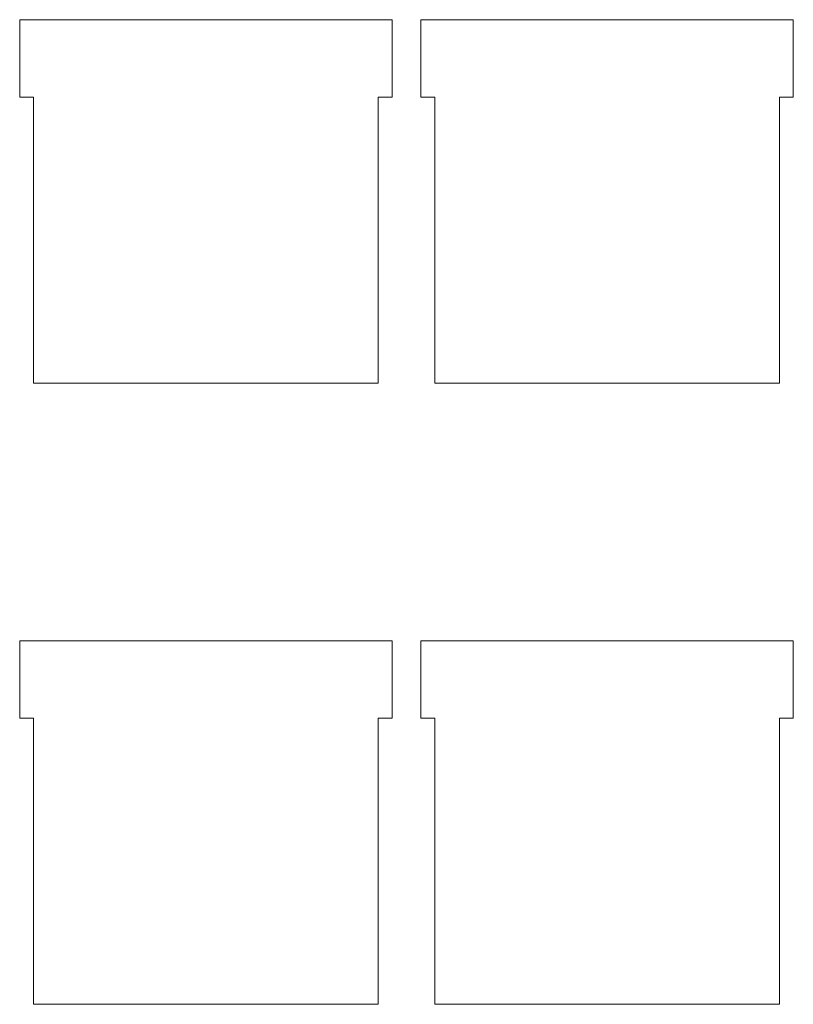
# Model space of a CAD drawing. Header units: millimetres. Extents: x -1146 to 1019, y -763 to 979.
# Tile 71 of 143: x 307 to 419, y -160 to -17. Entities that reach past the tile are written whole.
import ezdxf

# ---------------------------------------------------------------- set-up
doc = ezdxf.new("R2010")
doc.units = ezdxf.units.MM
doc.header["$MEASUREMENT"] = 0
doc.layers.add('Layer 1', color=7, linetype='Continuous')

msp = doc.modelspace()

# ---------------------------------------------------------------- linework, layer by layer
at = {"layer": 'Layer 1', "color": 250, "lineweight": 18}
for points in [[(358.8908, -28.3643), (358.8908, -28.3643), (358.8908, -69.8227), (358.8908, -69.8227), (358.8908, -69.8227), (358.8908, -69.8227), (308.8909, -69.8227), (308.8909, -69.8227), (308.8909, -69.8227), (308.8909, -69.8227), (308.8909, -28.3643), (308.8909, -28.3643), (308.8909, -28.3643), (308.8909, -28.3643), (306.8909, -28.3643), (306.8909, -28.3643), (306.8909, -28.3643), (306.8909, -28.3643), (306.8909, -17.1228), (306.8909, -17.1228), (306.8909, -17.1228), (306.8909, -17.1228), (360.8908, -17.1228), (360.8908, -17.1228), (360.8908, -17.1228), (360.8908, -17.1228), (360.8908, -28.3643), (360.8908, -28.3643), (360.8908, -28.3643), (360.8908, -28.3643), (358.8908, -28.3643), (358.8908, -28.3643)], [(417.089, -28.3643), (417.089, -28.3643), (417.089, -69.8227), (417.089, -69.8227), (417.089, -69.8227), (417.089, -69.8227), (367.0891, -69.8227), (367.0891, -69.8227), (367.0891, -69.8227), (367.0891, -69.8227), (367.0891, -28.3643), (367.0891, -28.3643), (367.0891, -28.3643), (367.0891, -28.3643), (365.0891, -28.3643), (365.0891, -28.3643), (365.0891, -28.3643), (365.0891, -28.3643), (365.0891, -17.1228), (365.0891, -17.1228), (365.0891, -17.1228), (365.0891, -17.1228), (419.089, -17.1228), (419.089, -17.1228), (419.089, -17.1228), (419.089, -17.1228), (419.089, -28.3643), (419.089, -28.3643), (419.089, -28.3643), (419.089, -28.3643), (417.089, -28.3643), (417.089, -28.3643)], [(358.8908, -118.3644), (358.8908, -118.3644), (358.8908, -159.8228), (358.8908, -159.8228), (358.8908, -159.8228), (358.8908, -159.8228), (308.8909, -159.8228), (308.8909, -159.8228), (308.8909, -159.8228), (308.8909, -159.8228), (308.8909, -118.3644), (308.8909, -118.3644), (308.8909, -118.3644), (308.8909, -118.3644), (306.8909, -118.3644), (306.8909, -118.3644), (306.8909, -118.3644), (306.8909, -118.3644), (306.8909, -107.1226), (306.8909, -107.1226), (306.8909, -107.1226), (306.8909, -107.1226), (360.8908, -107.1226), (360.8908, -107.1226), (360.8908, -107.1226), (360.8908, -107.1226), (360.8908, -118.3644), (360.8908, -118.3644), (360.8908, -118.3644), (360.8908, -118.3644), (358.8908, -118.3644), (358.8908, -118.3644)], [(417.089, -118.3644), (417.089, -118.3644), (417.089, -159.8228), (417.089, -159.8228), (417.089, -159.8228), (417.089, -159.8228), (367.0891, -159.8228), (367.0891, -159.8228), (367.0891, -159.8228), (367.0891, -159.8228), (367.0891, -118.3644), (367.0891, -118.3644), (367.0891, -118.3644), (367.0891, -118.3644), (365.0891, -118.3644), (365.0891, -118.3644), (365.0891, -118.3644), (365.0891, -118.3644), (365.0891, -107.1226), (365.0891, -107.1226), (365.0891, -107.1226), (365.0891, -107.1226), (419.089, -107.1226), (419.089, -107.1226), (419.089, -107.1226), (419.089, -107.1226), (419.089, -118.3644), (419.089, -118.3644), (419.089, -118.3644), (419.089, -118.3644), (417.089, -118.3644), (417.089, -118.3644)]]:
    msp.add_open_spline(points, degree=3, knots=[0, 0, 0, 0, 0.11111111, 0.11111111, 0.11111111, 0.11111111, 0.22222222, 0.22222222, 0.22222222, 0.22222222, 0.33333333, 0.33333333, 0.33333333, 0.33333333, 0.44444444, 0.44444444, 0.44444444, 0.44444444, 0.55555556, 0.55555556, 0.55555556, 0.55555556, 0.66666667, 0.66666667, 0.66666667, 0.66666667, 0.77777778, 0.77777778, 0.77777778, 0.77777778, 1, 1, 1, 1], dxfattribs=at)

doc.saveas('drawing.dxf')
